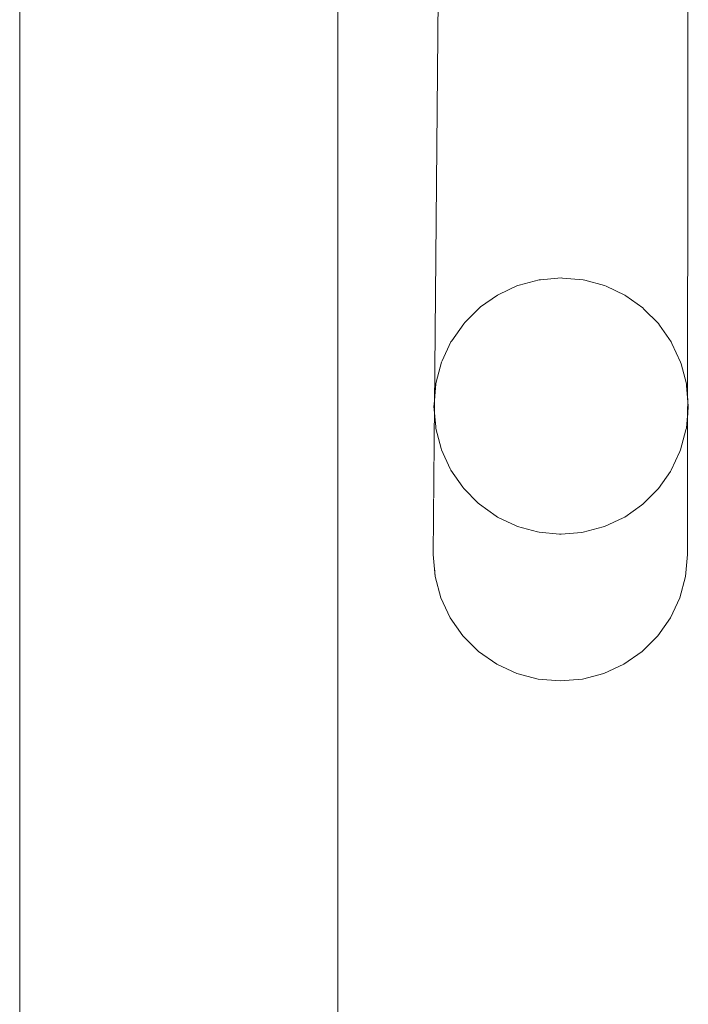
# Model space of a CAD drawing. Header units: millimetres. Extents: x 126830 to 197420, y -10585 to 21156.
# Tile 24 of 100: x 147683 to 147788, y 8749 to 8903. Entities that reach past the tile are written whole.
import ezdxf

# ---------------------------------------------------------------- set-up
doc = ezdxf.new("R2010")
doc.units = ezdxf.units.MM
doc.header["$MEASUREMENT"] = 0
doc.linetypes.add('Wipeout_Contour', pattern=[1000, 0, -1000])
doc.layers.add('Výplně - Povrchové', color=7, linetype='Continuous')
doc.layers.add('Výplně – Řezové', color=7, linetype='Continuous')

msp = doc.modelspace()

# ---------------------------------------------------------------- wipeouts: each hides what was drawn before it
at = {"color": 254, "linetype": 'Wipeout_Contour', "lineweight": 0, "ltscale": 591923.42206}
msp.add_wipeout([(147732.82, 8972.21), (147732.82, 8142.67), (147732.44, 8142.67), (147732.44, 8972.74)], dxfattribs=at).dxf.layer = 'Výplně - Povrchové'
at = {"color": 254, "linetype": 'Wipeout_Contour', "lineweight": 0, "ltscale": 4142099.654413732}
msp.add_wipeout([(147695.33, 8959.02), (147695.33, 8428.69), (147694.96, 8428.15), (147693.85, 8425.76), (147693.18, 8423.22), (147692.95, 8420.59), (147692.83, 8399.37), (147693.06, 8396.77), (147693.74, 8394.28), (147694.86, 8391.96), (147694.86, 8391.97), (147695.33, 8391.32), (147695.33, 8227.22), (147694.96, 8226.68), (147693.85, 8224.29), (147693.18, 8221.75), (147692.95, 8219.12), (147692.83, 8197.9), (147693.06, 8195.3), (147693.74, 8192.81), (147694.86, 8190.49), (147694.86, 8190.5), (147695.33, 8189.85), (147695.33, 8142.67), (147691.76, 8142.67), (147691.76, 8962.53), (147692.51, 8961.51), (147694.98, 8959.24)], dxfattribs=at).dxf.layer = 'Výplně - Povrchové'
at = {"color": 254, "linetype": 'Wipeout_Contour', "lineweight": 0, "ltscale": 887768.430707}
msp.add_wipeout([(147707.84, 8435.69), (147705.34, 8435.47), (147703.49, 8434.97), (147703.49, 8955.46), (147704.36, 8955.23), (147707.84, 8954.96)], dxfattribs=at).dxf.layer = 'Výplně - Povrchové'
at = {"color": 254, "linetype": 'Wipeout_Contour', "lineweight": 0, "ltscale": 444035.443107}
msp.add_wipeout([(147748.25, 8839.2), (147748.12, 8815.9), (147748.23, 8839.45)], dxfattribs=at).dxf.layer = 'Výplně - Povrchové'
at = {"color": 254, "linetype": 'Wipeout_Contour', "lineweight": 0, "ltscale": 444153.666813}
msp.add_wipeout([(147787.64, 8839.21), (147787.52, 8815.9), (147787.58, 8838.97)], dxfattribs=at).dxf.layer = 'Výplně - Povrchové'
at = {"color": 254, "linetype": 'Wipeout_Contour', "lineweight": 0, "ltscale": 444037.82669}
msp.add_wipeout([(147749.09, 8836.05), (147749.15, 8835.81), (147749.03, 8812.56)], dxfattribs=at).dxf.layer = 'Výplně - Povrchové'
at = {"color": 254, "linetype": 'Wipeout_Contour', "lineweight": 0, "ltscale": 444150.634739}
msp.add_wipeout([(147786.74, 8835.81), (147786.61, 8812.56), (147786.64, 8835.59)], dxfattribs=at).dxf.layer = 'Výplně - Povrchové'
at = {"color": 254, "linetype": 'Wipeout_Contour', "lineweight": 0, "ltscale": 444041.944549}
msp.add_wipeout([(147750.53, 8832.85), (147750.63, 8832.63), (147750.5, 8809.42)], dxfattribs=at).dxf.layer = 'Výplně - Povrchové'
at = {"color": 254, "linetype": 'Wipeout_Contour', "lineweight": 0, "ltscale": 444145.72608}
msp.add_wipeout([(147785.27, 8832.63), (147785.14, 8809.42), (147785.13, 8832.43)], dxfattribs=at).dxf.layer = 'Výplně - Povrchové'
at = {"color": 254, "linetype": 'Wipeout_Contour', "lineweight": 0, "ltscale": 444047.487918}
msp.add_wipeout([(147752.49, 8829.95), (147752.63, 8829.75), (147752.5, 8806.59)], dxfattribs=at).dxf.layer = 'Výplně - Povrchové'
at = {"color": 254, "linetype": 'Wipeout_Contour', "lineweight": 0, "ltscale": 444139.02385}
msp.add_wipeout([(147783.1, 8829.58), (147783.27, 8829.75), (147783.14, 8806.59)], dxfattribs=at).dxf.layer = 'Výplně - Povrchové'
at = {"color": 254, "linetype": 'Wipeout_Contour', "lineweight": 0, "ltscale": 444054.222976}
msp.add_wipeout([(147754.92, 8827.44), (147755.09, 8827.27), (147754.97, 8804.14)], dxfattribs=at).dxf.layer = 'Výplně - Povrchové'
at = {"color": 254, "linetype": 'Wipeout_Contour', "lineweight": 0, "ltscale": 444131.074176}
msp.add_wipeout([(147780.61, 8827.13), (147780.8, 8827.27), (147780.68, 8804.14)], dxfattribs=at).dxf.layer = 'Výplně - Povrchové'
at = {"color": 254, "linetype": 'Wipeout_Contour', "lineweight": 0, "ltscale": 444062.287184}
msp.add_wipeout([(147757.95, 8825.25), (147757.82, 8802.15), (147757.75, 8825.39)], dxfattribs=at).dxf.layer = 'Výplně - Povrchové'
at = {"color": 254, "linetype": 'Wipeout_Contour', "lineweight": 0, "ltscale": 444122.084202}
msp.add_wipeout([(147777.73, 8825.15), (147777.95, 8825.26), (147777.82, 8802.15)], dxfattribs=at).dxf.layer = 'Výplně - Povrchové'
at = {"color": 254, "linetype": 'Wipeout_Contour', "lineweight": 0, "ltscale": 444071.401081}
msp.add_wipeout([(147760.89, 8823.87), (147761.11, 8823.77), (147760.98, 8800.69)], dxfattribs=at).dxf.layer = 'Výplně - Povrchové'
at = {"color": 254, "linetype": 'Wipeout_Contour', "lineweight": 0, "ltscale": 444081.271916}
msp.add_wipeout([(147764.48, 8822.86), (147764.35, 8799.8), (147764.24, 8822.92)], dxfattribs=at).dxf.layer = 'Výplně - Povrchové'
at = {"color": 254, "linetype": 'Wipeout_Contour', "lineweight": 0, "ltscale": 444091.591912}
msp.add_wipeout([(147767.71, 8822.58), (147767.95, 8822.56), (147767.82, 8799.49)], dxfattribs=at).dxf.layer = 'Výplně - Povrchové'
at = {"color": 254, "linetype": 'Wipeout_Contour', "lineweight": 0, "ltscale": 444102.044182}
msp.add_wipeout([(147771.42, 8822.86), (147771.3, 8799.8), (147771.18, 8822.84)], dxfattribs=at).dxf.layer = 'Výplně - Povrchové'
at = {"color": 254, "linetype": 'Wipeout_Contour', "lineweight": 0, "ltscale": 444112.311144}
msp.add_wipeout([(147774.56, 8823.71), (147774.79, 8823.77), (147774.66, 8800.69)], dxfattribs=at).dxf.layer = 'Výplně - Povrchové'

# ---------------------------------------------------------------- next in the draw order: wipeouts: each hides what was drawn before it
at = {"color": 254, "linetype": 'Wipeout_Contour', "lineweight": 0, "ltscale": 591920.486353}
msp.add_wipeout([(147732.44, 8972.74), (147732.44, 8142.67), (147731.32, 8142.67), (147731.32, 8973.25)], dxfattribs=at).dxf.layer = 'Výplně - Povrchové'
at = {"color": 254, "linetype": 'Wipeout_Contour', "lineweight": 0, "ltscale": 887676.885391}
msp.add_wipeout([(147690.51, 8964.17), (147691.76, 8962.53), (147691.76, 8142.67), (147688.68, 8142.67), (147688.68, 8968.48), (147689.04, 8967.18)], dxfattribs=at).dxf.layer = 'Výplně - Povrchové'
at = {"color": 254, "linetype": 'Wipeout_Contour', "lineweight": 0, "ltscale": 1035686.043400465}
msp.add_wipeout([(147703.49, 8434.97), (147702.82, 8434.79), (147700.45, 8433.68), (147699.28, 8432.86), (147699.28, 8956.8), (147700.99, 8956.05), (147703.49, 8955.46)], dxfattribs=at).dxf.layer = 'Výplně - Povrchové'
at = {"color": 254, "linetype": 'Wipeout_Contour', "lineweight": 0, "ltscale": 592046.408818}
msp.add_wipeout([(147748.23, 8839.45), (147748.12, 8815.9), (147747.82, 8819.35), (147747.95, 8842.7)], dxfattribs=at).dxf.layer = 'Výplně - Povrchové'

# ---------------------------------------------------------------- next in the draw order: linework, layer by layer
at = {"color": 1, "linetype": 'Continuous', "lineweight": 18}
msp.add_line((147732.82, 8142.67), (147732.82, 8972.21), dxfattribs=at)

# ---------------------------------------------------------------- next in the draw order: wipeouts: each hides what was drawn before it
at = {"color": 254, "linetype": 'Wipeout_Contour', "lineweight": 0, "ltscale": 1035622.983766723}
msp.add_wipeout([(147688.68, 8142.67), (147686.18, 8142.67), (147686.18, 8973.74), (147687.83, 8974.02), (147687.83, 8973.88), (147688.13, 8970.43), (147688.68, 8968.48)], dxfattribs=at).dxf.layer = 'Výplně - Povrchové'
at = {"color": 254, "linetype": 'Wipeout_Contour', "lineweight": 0, "ltscale": 591914.628357}
msp.add_wipeout([(147731.32, 8973.25), (147731.32, 8142.67), (147729.48, 8142.67), (147729.48, 8973.74)], dxfattribs=at).dxf.layer = 'Výplně - Povrchové'
at = {"color": 254, "linetype": 'Wipeout_Contour', "lineweight": 0, "ltscale": 1035657.556593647}
msp.add_wipeout([(147699.28, 8432.86), (147698.31, 8432.17), (147696.46, 8430.31), (147695.33, 8428.69), (147695.33, 8959.02), (147697.83, 8957.4), (147699.28, 8956.8)], dxfattribs=at).dxf.layer = 'Výplně - Povrchové'
at = {"color": 254, "linetype": 'Wipeout_Contour', "lineweight": 0, "ltscale": 592047.946404}
msp.add_wipeout([(147749.09, 8836.05), (147749.03, 8812.56), (147748.12, 8815.9), (147748.25, 8839.2)], dxfattribs=at).dxf.layer = 'Výplně - Povrchové'

# ---------------------------------------------------------------- next in the draw order: linework, layer by layer
at = {"color": 1, "linetype": 'Continuous', "lineweight": 18}
msp.add_line((147747.82, 8819.35), (147748.12, 8815.9), dxfattribs=at)

# ---------------------------------------------------------------- next in the draw order: wipeouts: each hides what was drawn before it
at = {"color": 254, "linetype": 'Wipeout_Contour', "lineweight": 0, "ltscale": 591734.359263}
msp.add_wipeout([(147686.18, 8142.67), (147684.33, 8142.67), (147684.33, 8973.25), (147686.18, 8973.74)], dxfattribs=at).dxf.layer = 'Výplně - Povrchové'
at = {"color": 254, "linetype": 'Wipeout_Contour', "lineweight": 0, "ltscale": 1035906.292989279}
msp.add_wipeout([(147729.48, 8973.74), (147729.48, 8142.67), (147726.98, 8142.67), (147726.98, 8968.48), (147727.52, 8970.43), (147727.83, 8973.88), (147727.83, 8974.02)], dxfattribs=at).dxf.layer = 'Výplně - Povrchové'
at = {"color": 254, "linetype": 'Wipeout_Contour', "lineweight": 0, "ltscale": 592051.867768}
msp.add_wipeout([(147749.15, 8835.81), (147750.53, 8832.85), (147750.5, 8809.42), (147749.03, 8812.56)], dxfattribs=at).dxf.layer = 'Výplně - Povrchové'

# ---------------------------------------------------------------- next in the draw order: linework, layer by layer
at = {"color": 1, "linetype": 'Continuous', "lineweight": 18}
msp.add_line((147748.12, 8815.9), (147749.03, 8812.56), dxfattribs=at)

# ---------------------------------------------------------------- next in the draw order: wipeouts: each hides what was drawn before it
at = {"color": 254, "linetype": 'Wipeout_Contour', "lineweight": 0, "ltscale": 591728.358909}
msp.add_wipeout([(147684.33, 8142.67), (147683.2, 8142.67), (147683.2, 8972.74), (147684.33, 8973.25)], dxfattribs=at).dxf.layer = 'Výplně - Povrchové'
at = {"color": 254, "linetype": 'Wipeout_Contour', "lineweight": 0, "ltscale": 887889.049663}
msp.add_wipeout([(147726.98, 8142.67), (147723.9, 8142.67), (147723.9, 8962.53), (147725.15, 8964.17), (147726.62, 8967.18), (147726.98, 8968.48)], dxfattribs=at).dxf.layer = 'Výplně - Povrchové'
at = {"color": 254, "linetype": 'Wipeout_Contour', "lineweight": 0, "ltscale": 592058.058393}
msp.add_wipeout([(147752.5, 8806.59), (147750.5, 8809.42), (147750.63, 8832.63), (147752.49, 8829.95)], dxfattribs=at).dxf.layer = 'Výplně - Povrchové'

# ---------------------------------------------------------------- next in the draw order: linework, layer by layer
at = {"color": 1, "linetype": 'Continuous', "lineweight": 18}
msp.add_line((147749.03, 8812.56), (147750.5, 8809.42), dxfattribs=at)

# ---------------------------------------------------------------- next in the draw order: wipeouts: each hides what was drawn before it
at = {"color": 254, "linetype": 'Wipeout_Contour', "lineweight": 0, "ltscale": 591725.273975}
msp.add_wipeout([(147683.2, 8972.74), (147683.2, 8142.67), (147682.82, 8142.67), (147682.82, 8972.21)], dxfattribs=at).dxf.layer = 'Výplně - Povrchové'
at = {"color": 254, "linetype": 'Wipeout_Contour', "lineweight": 0, "ltscale": 3846974.743514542}
msp.add_wipeout([(147723.9, 8962.53), (147723.9, 8142.67), (147720.33, 8142.67), (147720.33, 8189.85), (147720.82, 8190.52), (147721.93, 8192.81), (147722.6, 8195.3), (147722.83, 8197.9), (147722.95, 8219.12), (147722.72, 8221.75), (147722.04, 8224.29), (147720.94, 8226.68), (147720.33, 8227.55), (147720.33, 8391.32), (147720.82, 8391.99), (147721.93, 8394.28), (147722.6, 8396.77), (147722.83, 8399.37), (147722.95, 8420.59), (147722.72, 8423.22), (147722.04, 8425.76), (147720.94, 8428.15), (147720.33, 8429.02), (147720.33, 8959.02), (147720.69, 8959.24), (147723.15, 8961.51)], dxfattribs=at).dxf.layer = 'Výplně - Povrchové'
at = {"color": 254, "linetype": 'Wipeout_Contour', "lineweight": 0, "ltscale": 592066.328725}
msp.add_wipeout([(147754.97, 8804.14), (147752.5, 8806.59), (147752.63, 8829.75), (147754.92, 8827.44)], dxfattribs=at).dxf.layer = 'Výplně - Povrchové'

# ---------------------------------------------------------------- next in the draw order: linework, layer by layer
at = {"color": 1, "linetype": 'Continuous', "lineweight": 18}
for p, q in [((147682.82, 8142.67), (147682.82, 8972.21)), ((147750.5, 8809.42), (147752.5, 8806.59))]:
    msp.add_line(p, q, dxfattribs=at)

# ---------------------------------------------------------------- next in the draw order: wipeouts: each hides what was drawn before it
at = {"color": 254, "linetype": 'Wipeout_Contour', "lineweight": 0, "ltscale": 1035804.024824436}
msp.add_wipeout([(147720.33, 8429.02), (147719.44, 8430.31), (147717.59, 8432.17), (147716.38, 8433.02), (147716.38, 8956.8), (147717.83, 8957.4), (147720.33, 8959.02)], dxfattribs=at).dxf.layer = 'Výplně - Povrchové'
at = {"color": 254, "linetype": 'Wipeout_Contour', "lineweight": 0, "ltscale": 592076.405393}
msp.add_wipeout([(147757.82, 8802.15), (147754.97, 8804.14), (147755.09, 8827.27), (147757.75, 8825.39)], dxfattribs=at).dxf.layer = 'Výplně - Povrchové'

# ---------------------------------------------------------------- next in the draw order: linework, layer by layer
at = {"color": 1, "linetype": 'Continuous', "lineweight": 18}
msp.add_line((147752.5, 8806.59), (147754.97, 8804.14), dxfattribs=at)

# ---------------------------------------------------------------- next in the draw order: wipeouts: each hides what was drawn before it
at = {"color": 254, "linetype": 'Wipeout_Contour', "lineweight": 0, "ltscale": 1035776.345916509}
msp.add_wipeout([(147714.67, 8956.05), (147716.38, 8956.8), (147716.38, 8433.02), (147715.45, 8433.68), (147713.08, 8434.79), (147712.18, 8435.04), (147712.18, 8955.46)], dxfattribs=at).dxf.layer = 'Výplně - Povrchové'
at = {"color": 254, "linetype": 'Wipeout_Contour', "lineweight": 0, "ltscale": 592087.9869}
msp.add_wipeout([(147760.98, 8800.69), (147757.82, 8802.15), (147757.95, 8825.25), (147760.89, 8823.87)], dxfattribs=at).dxf.layer = 'Výplně - Povrchové'

# ---------------------------------------------------------------- next in the draw order: linework, layer by layer
at = {"color": 1, "linetype": 'Continuous', "lineweight": 18}
msp.add_line((147754.97, 8804.14), (147757.82, 8802.15), dxfattribs=at)

# ---------------------------------------------------------------- next in the draw order: wipeouts: each hides what was drawn before it
at = {"color": 254, "linetype": 'Wipeout_Contour', "lineweight": 0, "ltscale": 1035746.18582175}
msp.add_wipeout([(147711.31, 8955.23), (147712.18, 8955.46), (147712.18, 8435.04), (147710.55, 8435.47), (147707.95, 8435.7), (147707.84, 8435.69), (147707.84, 8954.96)], dxfattribs=at).dxf.layer = 'Výplně - Povrchové'
at = {"color": 254, "linetype": 'Wipeout_Contour', "lineweight": 0, "ltscale": 592100.72342}
msp.add_wipeout([(147764.35, 8799.8), (147760.98, 8800.69), (147761.11, 8823.77), (147764.24, 8822.92)], dxfattribs=at).dxf.layer = 'Výplně - Povrchové'

# ---------------------------------------------------------------- next in the draw order: linework, layer by layer
at = {"color": 1, "linetype": 'Continuous', "lineweight": 18}
msp.add_line((147757.82, 8802.15), (147760.98, 8800.69), dxfattribs=at)

# ---------------------------------------------------------------- next in the draw order: wipeouts: each hides what was drawn before it
at = {"color": 254, "linetype": 'Wipeout_Contour', "lineweight": 0, "ltscale": 592114.228973}
msp.add_wipeout([(147767.82, 8799.49), (147764.35, 8799.8), (147764.48, 8822.86), (147767.71, 8822.58)], dxfattribs=at).dxf.layer = 'Výplně - Povrchové'

# ---------------------------------------------------------------- next in the draw order: linework, layer by layer
at = {"color": 1, "linetype": 'Continuous', "lineweight": 18}
msp.add_line((147760.98, 8800.69), (147764.35, 8799.8), dxfattribs=at)

# ---------------------------------------------------------------- next in the draw order: wipeouts: each hides what was drawn before it
at = {"color": 254, "linetype": 'Wipeout_Contour', "lineweight": 0, "ltscale": 592128.093671}
msp.add_wipeout([(147771.3, 8799.8), (147767.82, 8799.49), (147767.95, 8822.56), (147771.18, 8822.84)], dxfattribs=at).dxf.layer = 'Výplně - Povrchové'

# ---------------------------------------------------------------- next in the draw order: linework, layer by layer
at = {"color": 1, "linetype": 'Continuous', "lineweight": 18}
msp.add_line((147764.35, 8799.8), (147767.82, 8799.49), dxfattribs=at)

# ---------------------------------------------------------------- next in the draw order: wipeouts: each hides what was drawn before it
at = {"color": 254, "linetype": 'Wipeout_Contour', "lineweight": 0, "ltscale": 592141.896236}
msp.add_wipeout([(147774.66, 8800.69), (147771.3, 8799.8), (147771.42, 8822.86), (147774.56, 8823.71)], dxfattribs=at).dxf.layer = 'Výplně - Povrchové'

# ---------------------------------------------------------------- next in the draw order: linework, layer by layer
at = {"color": 1, "linetype": 'Continuous', "lineweight": 18}
msp.add_line((147767.82, 8799.49), (147771.3, 8799.8), dxfattribs=at)

# ---------------------------------------------------------------- next in the draw order: wipeouts: each hides what was drawn before it
at = {"color": 254, "linetype": 'Wipeout_Contour', "lineweight": 0, "ltscale": 592155.216783}
msp.add_wipeout([(147777.82, 8802.15), (147774.66, 8800.69), (147774.79, 8823.77), (147777.73, 8825.15)], dxfattribs=at).dxf.layer = 'Výplně - Povrchové'

# ---------------------------------------------------------------- next in the draw order: linework, layer by layer
at = {"color": 1, "linetype": 'Continuous', "lineweight": 18}
msp.add_line((147771.3, 8799.8), (147774.66, 8800.69), dxfattribs=at)

# ---------------------------------------------------------------- next in the draw order: wipeouts: each hides what was drawn before it
at = {"color": 254, "linetype": 'Wipeout_Contour', "lineweight": 0, "ltscale": 592167.649574}
msp.add_wipeout([(147780.68, 8804.14), (147777.82, 8802.15), (147777.95, 8825.26), (147780.61, 8827.13)], dxfattribs=at).dxf.layer = 'Výplně - Povrchové'

# ---------------------------------------------------------------- next in the draw order: linework, layer by layer
at = {"color": 1, "linetype": 'Continuous', "lineweight": 18}
msp.add_line((147774.66, 8800.69), (147777.82, 8802.15), dxfattribs=at)

# ---------------------------------------------------------------- next in the draw order: wipeouts: each hides what was drawn before it
at = {"color": 254, "linetype": 'Wipeout_Contour', "lineweight": 0, "ltscale": 592178.814734}
msp.add_wipeout([(147783.14, 8806.59), (147780.68, 8804.14), (147780.8, 8827.27), (147783.1, 8829.58)], dxfattribs=at).dxf.layer = 'Výplně - Povrchové'

# ---------------------------------------------------------------- next in the draw order: linework, layer by layer
at = {"color": 1, "linetype": 'Continuous', "lineweight": 18}
msp.add_line((147777.82, 8802.15), (147780.68, 8804.14), dxfattribs=at)

# ---------------------------------------------------------------- next in the draw order: wipeouts: each hides what was drawn before it
at = {"color": 254, "linetype": 'Wipeout_Contour', "lineweight": 0, "ltscale": 592188.36834}
msp.add_wipeout([(147785.14, 8809.42), (147783.14, 8806.59), (147783.27, 8829.75), (147785.13, 8832.43)], dxfattribs=at).dxf.layer = 'Výplně - Povrchové'

# ---------------------------------------------------------------- next in the draw order: linework, layer by layer
at = {"color": 1, "linetype": 'Continuous', "lineweight": 18}
msp.add_line((147780.68, 8804.14), (147783.14, 8806.59), dxfattribs=at)

# ---------------------------------------------------------------- next in the draw order: wipeouts: each hides what was drawn before it
at = {"color": 254, "linetype": 'Wipeout_Contour', "lineweight": 0, "ltscale": 592196.042293}
msp.add_wipeout([(147785.27, 8832.63), (147786.64, 8835.59), (147786.61, 8812.56), (147785.14, 8809.42)], dxfattribs=at).dxf.layer = 'Výplně - Povrchové'

# ---------------------------------------------------------------- next in the draw order: linework, layer by layer
at = {"color": 1, "linetype": 'Continuous', "lineweight": 18}
msp.add_line((147783.14, 8806.59), (147785.14, 8809.42), dxfattribs=at)

# ---------------------------------------------------------------- next in the draw order: wipeouts: each hides what was drawn before it
at = {"color": 254, "linetype": 'Wipeout_Contour', "lineweight": 0, "ltscale": 592201.604924}
msp.add_wipeout([(147786.74, 8835.81), (147787.58, 8838.97), (147787.52, 8815.9), (147786.61, 8812.56)], dxfattribs=at).dxf.layer = 'Výplně - Povrchové'

# ---------------------------------------------------------------- next in the draw order: linework, layer by layer
at = {"color": 1, "linetype": 'Continuous', "lineweight": 18}
msp.add_line((147785.14, 8809.42), (147786.61, 8812.56), dxfattribs=at)

# ---------------------------------------------------------------- next in the draw order: wipeouts: each hides what was drawn before it
at = {"color": 254, "linetype": 'Wipeout_Contour', "lineweight": 0, "ltscale": 444163.553659}
msp.add_wipeout([(147787.95, 8989.2), (147787.95, 8842.71), (147787.82, 8819.35)], dxfattribs=at).dxf.layer = 'Výplně - Povrchové'

# ---------------------------------------------------------------- next in the draw order: wipeouts: each hides what was drawn before it
at = {"color": 254, "linetype": 'Wipeout_Contour', "lineweight": 0, "ltscale": 592204.88308}
msp.add_wipeout([(147787.93, 8842.46), (147787.82, 8819.35), (147787.52, 8815.9), (147787.64, 8839.21)], dxfattribs=at).dxf.layer = 'Výplně - Povrchové'

# ---------------------------------------------------------------- next in the draw order: linework, layer by layer
at = {"color": 1, "linetype": 'Continuous', "lineweight": 18}
for p, q in [((147787.52, 8815.9), (147787.82, 8819.35)), ((147786.61, 8812.56), (147787.52, 8815.9))]:
    msp.add_line(p, q, dxfattribs=at)

# ---------------------------------------------------------------- next in the draw order: wipeouts: each hides what was drawn before it
at = {"color": 254, "linetype": 'Wipeout_Contour', "lineweight": 0, "ltscale": 10658325.24074889}
msp.add_wipeout([(147787.95, 8842.71), (147787.93, 8842.46), (147787.64, 8839.21), (147787.58, 8838.97), (147786.74, 8835.81), (147786.64, 8835.59), (147785.27, 8832.63), (147785.13, 8832.43), (147783.27, 8829.75), (147783.1, 8829.58), (147780.8, 8827.27), (147780.61, 8827.13), (147777.95, 8825.26), (147777.73, 8825.15), (147774.79, 8823.77), (147774.56, 8823.71), (147771.42, 8822.86), (147771.18, 8822.84), (147767.95, 8822.56), (147767.71, 8822.58), (147764.48, 8822.86), (147764.24, 8822.92), (147761.11, 8823.77), (147760.89, 8823.87), (147757.95, 8825.25), (147757.75, 8825.39), (147755.09, 8827.27), (147754.92, 8827.44), (147752.63, 8829.75), (147752.49, 8829.95), (147750.63, 8832.63), (147750.53, 8832.85), (147749.15, 8835.81), (147749.09, 8836.05), (147748.25, 8839.2), (147748.23, 8839.45), (147747.95, 8842.7), (147747.97, 8842.95), (147748.25, 8846.2), (147748.32, 8846.44), (147749.15, 8849.59), (147749.26, 8849.82), (147750.63, 8852.78), (147750.77, 8852.98), (147752.63, 8855.65), (147752.8, 8855.83), (147755.09, 8858.14), (147755.29, 8858.28), (147757.95, 8860.15), (147758.17, 8860.26), (147761.11, 8861.64), (147761.35, 8861.7), (147764.48, 8862.55), (147764.72, 8862.57), (147767.95, 8862.85), (147768.19, 8862.83), (147771.42, 8862.55), (147771.66, 8862.48), (147774.79, 8861.64), (147775.01, 8861.53), (147777.95, 8860.15), (147778.15, 8860.01), (147780.8, 8858.14), (147780.98, 8857.96), (147783.27, 8855.66), (147783.41, 8855.45), (147785.27, 8852.78), (147785.37, 8852.56), (147786.74, 8849.6), (147786.81, 8849.36), (147787.64, 8846.2), (147787.67, 8845.96)], dxfattribs=at).dxf.layer = 'Výplně – Řezové'

# ---------------------------------------------------------------- next in the draw order: hatches: boundary and pattern name
at = {"layer": 'Výplně – Řezové', "linetype": 'Continuous', "lineweight": 20, "true_color": 0xffaaaa}
h = msp.add_hatch(dxfattribs=at)
h.set_pattern_fill('Kov___ocel_0001', color=21, style=0, pattern_type=2)
h.set_pattern_definition([(45, (0, 0), (-79.54951, 79.54951), []), (45, (-26.52, 26.52), (-79.54951, 79.54951), [])])
h.paths.add_polyline_path([(147787.95, 8842.71), (147787.93, 8842.46), (147787.64, 8839.21), (147787.58, 8838.97), (147786.74, 8835.81), (147786.64, 8835.59), (147785.27, 8832.63), (147785.13, 8832.43), (147783.27, 8829.75), (147783.1, 8829.58), (147780.8, 8827.27), (147780.61, 8827.13), (147777.95, 8825.26), (147777.73, 8825.15), (147774.79, 8823.77), (147774.56, 8823.71), (147771.42, 8822.86), (147771.18, 8822.84), (147767.95, 8822.56), (147767.71, 8822.58), (147764.48, 8822.86), (147764.24, 8822.92), (147761.11, 8823.77), (147760.89, 8823.87), (147757.95, 8825.25), (147757.75, 8825.39), (147755.09, 8827.27), (147754.92, 8827.44), (147752.63, 8829.75), (147752.49, 8829.95), (147750.63, 8832.63), (147750.53, 8832.85), (147749.15, 8835.81), (147749.09, 8836.05), (147748.25, 8839.2), (147748.23, 8839.45), (147747.95, 8842.7), (147747.97, 8842.95), (147748.25, 8846.2), (147748.32, 8846.44), (147749.15, 8849.59), (147749.26, 8849.82), (147750.63, 8852.78), (147750.77, 8852.98), (147752.63, 8855.65), (147752.8, 8855.83), (147755.09, 8858.14), (147755.29, 8858.28), (147757.95, 8860.15), (147758.17, 8860.26), (147761.11, 8861.64), (147761.35, 8861.7), (147764.48, 8862.55), (147764.72, 8862.57), (147767.95, 8862.85), (147768.19, 8862.83), (147771.42, 8862.55), (147771.66, 8862.48), (147774.79, 8861.64), (147775.01, 8861.53), (147777.95, 8860.15), (147778.15, 8860.01), (147780.8, 8858.14), (147780.98, 8857.96), (147783.27, 8855.66), (147783.41, 8855.45), (147785.27, 8852.78), (147785.37, 8852.56), (147786.74, 8849.6), (147786.81, 8849.36), (147787.64, 8846.2), (147787.67, 8845.96)])

# ---------------------------------------------------------------- next in the draw order: linework, layer by layer
at = {"color": 1, "linetype": 'Continuous', "lineweight": 13}
for p, q in [((147787.93, 8989.2), (147787.82, 8819.35)), ((147749.28, 8982.55), (147747.82, 8819.35))]:
    msp.add_line(p, q, dxfattribs=at)
at = {"color": 1, "linetype": 'Continuous', "lineweight": 18, "flags": 128}
msp.add_lwpolyline([(147787.93, 8842.46), (147787.64, 8839.21), (147787.58, 8838.97), (147786.74, 8835.81), (147786.64, 8835.59), (147785.27, 8832.63), (147785.13, 8832.43), (147783.27, 8829.75), (147783.1, 8829.58), (147780.8, 8827.27), (147780.61, 8827.13), (147777.95, 8825.26), (147777.73, 8825.15), (147774.79, 8823.77), (147774.56, 8823.71), (147771.42, 8822.86), (147771.18, 8822.84), (147767.95, 8822.56), (147767.71, 8822.58), (147764.48, 8822.86), (147764.24, 8822.92), (147761.11, 8823.77), (147760.89, 8823.87), (147757.95, 8825.25), (147757.75, 8825.39), (147755.09, 8827.27), (147754.92, 8827.44), (147752.63, 8829.75), (147752.49, 8829.95), (147750.63, 8832.63), (147750.53, 8832.85), (147749.15, 8835.81), (147749.09, 8836.05), (147748.25, 8839.2), (147748.23, 8839.45), (147747.95, 8842.7), (147747.97, 8842.95), (147748.25, 8846.2), (147748.32, 8846.44), (147749.15, 8849.59), (147749.26, 8849.82), (147750.63, 8852.78), (147750.77, 8852.98), (147752.63, 8855.65), (147752.8, 8855.83), (147755.09, 8858.14), (147755.29, 8858.28), (147757.95, 8860.15), (147758.17, 8860.26), (147761.11, 8861.64), (147761.35, 8861.7), (147764.48, 8862.55), (147764.72, 8862.57), (147767.95, 8862.85), (147768.19, 8862.83), (147771.42, 8862.55), (147771.66, 8862.48), (147774.79, 8861.64), (147775.01, 8861.53), (147777.95, 8860.15), (147778.15, 8860.01), (147780.8, 8858.14), (147780.98, 8857.96), (147783.27, 8855.66), (147783.41, 8855.45), (147785.27, 8852.78), (147785.37, 8852.56), (147786.74, 8849.6), (147786.81, 8849.36), (147787.64, 8846.2), (147787.67, 8845.96), (147787.95, 8842.71)], close=True, dxfattribs=at)

doc.saveas('drawing.dxf')
